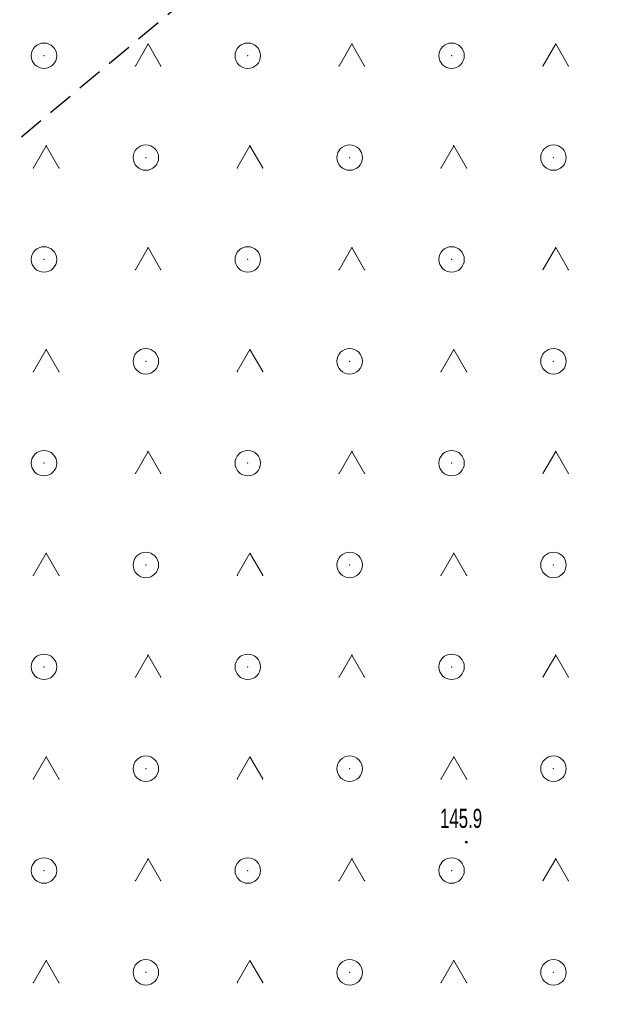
# Model space of a CAD drawing. Extents: x 6456700 to 6518119, y 5963420 to 5980059.
# Tile 243 of 256: x 6512430 to 6512454, y 5967290 to 5967329. Entities that reach past the tile are written whole.
import ezdxf
from ezdxf.enums import TextEntityAlignment as Align

# ---------------------------------------------------------------- set-up
doc = ezdxf.new("R2010")
doc.units = 0
doc.header["$MEASUREMENT"] = 0
doc.linetypes.add('L_0_04', pattern=[1.5, 1, -0.5])
doc.layers.get('0').update_dxf_attribs({"color": 2, "linetype": 'CONTINUOUS', "lineweight": 5})
for name, color, linetype, lineweight in [('9mm Kreska ciągła', 252, 'CONTINUOUS', 9), ('pikieta_naturalna', 7, 'CONTINUOUS', 18), ('pikieta_naturalna_Atr2', 7, 'CONTINUOUS', 18), ('teren_zalesiony', 7, 'CONTINUOUS', 18), ('Zakres', 7, 'CONTINUOUS', 18)]:
    doc.layers.add(name, color=color, linetype=linetype, lineweight=lineweight)
doc.styles.get("Standard").update_dxf_attribs({"font": 'txt', "width": 0.75})

# ---------------------------------------------------------------- blocks, each defined once
blk = doc.blocks.new('mdcp_nowa')
at = {"layer": 'pikieta_naturalna', "linetype": 'Continuous', "lineweight": 18}
blk.add_hatch(color=18, dxfattribs=at).paths.add_polyline_path([(6495178.73, 5983747.445, 1), (6495178.73, 5983747.535, 1)])
at = {"layer": 'pikieta_naturalna', "color": 7, "linetype": 'Continuous', "lineweight": 18}
blk.add_circle((6495178.73, 5983747.49), 0.045, dxfattribs=at)
at = {"layer": 'pikieta_naturalna'}
blk.add_point((6495178.73, 5983747.49), dxfattribs=at)
at = {"layer": 'teren_zalesiony', "color": 7, "linetype": 'Continuous', "lineweight": 18, "flags": 128}
for points in [[(6495165.743, 5983777.973), (6495166.243, 5983778.839)], [(6495166.243, 5983778.839), (6495166.743, 5983777.973)], [(6495173.743, 5983777.973), (6495174.243, 5983778.839)], [(6495174.243, 5983778.839), (6495174.743, 5983777.973)], [(6495181.743, 5983777.973), (6495182.243, 5983778.839)], [(6495182.243, 5983778.839), (6495182.743, 5983777.973)], [(6495161.743, 5983773.973), (6495162.243, 5983774.839)], [(6495162.243, 5983774.839), (6495162.743, 5983773.973)], [(6495169.743, 5983773.973), (6495170.243, 5983774.839)], [(6495170.243, 5983774.839), (6495170.743, 5983773.973)], [(6495177.743, 5983773.973), (6495178.243, 5983774.839)], [(6495178.243, 5983774.839), (6495178.743, 5983773.973)], [(6495165.743, 5983769.973), (6495166.243, 5983770.839)], [(6495166.243, 5983770.839), (6495166.743, 5983769.973)], [(6495173.743, 5983769.973), (6495174.243, 5983770.839)], [(6495174.243, 5983770.839), (6495174.743, 5983769.973)], [(6495181.743, 5983769.973), (6495182.243, 5983770.839)], [(6495182.243, 5983770.839), (6495182.743, 5983769.973)], [(6495161.743, 5983765.973), (6495162.243, 5983766.839)], [(6495162.243, 5983766.839), (6495162.743, 5983765.973)], [(6495169.743, 5983765.973), (6495170.243, 5983766.839)], [(6495170.243, 5983766.839), (6495170.743, 5983765.973)], [(6495177.743, 5983765.973), (6495178.243, 5983766.839)], [(6495178.243, 5983766.839), (6495178.743, 5983765.973)], [(6495165.743, 5983761.973), (6495166.243, 5983762.839)], [(6495166.243, 5983762.839), (6495166.743, 5983761.973)], [(6495173.743, 5983761.973), (6495174.243, 5983762.839)], [(6495174.243, 5983762.839), (6495174.743, 5983761.973)], [(6495181.743, 5983761.973), (6495182.243, 5983762.839)], [(6495182.243, 5983762.839), (6495182.743, 5983761.973)], [(6495161.743, 5983757.973), (6495162.243, 5983758.839)], [(6495162.243, 5983758.839), (6495162.743, 5983757.973)], [(6495169.743, 5983757.973), (6495170.243, 5983758.839)], [(6495170.243, 5983758.839), (6495170.743, 5983757.973)], [(6495177.743, 5983757.973), (6495178.243, 5983758.839)], [(6495178.243, 5983758.839), (6495178.743, 5983757.973)], [(6495165.743, 5983753.973), (6495166.243, 5983754.839)], [(6495166.243, 5983754.839), (6495166.743, 5983753.973)], [(6495173.743, 5983753.973), (6495174.243, 5983754.839)], [(6495174.243, 5983754.839), (6495174.743, 5983753.973)], [(6495181.743, 5983753.973), (6495182.243, 5983754.839)], [(6495182.243, 5983754.839), (6495182.743, 5983753.973)], [(6495161.743, 5983749.973), (6495162.243, 5983750.839)], [(6495162.243, 5983750.839), (6495162.743, 5983749.973)], [(6495169.743, 5983749.973), (6495170.243, 5983750.839)], [(6495170.243, 5983750.839), (6495170.743, 5983749.973)], [(6495177.743, 5983749.973), (6495178.243, 5983750.839)], [(6495178.243, 5983750.839), (6495178.743, 5983749.973)], [(6495165.743, 5983745.973), (6495166.243, 5983746.839)], [(6495166.243, 5983746.839), (6495166.743, 5983745.973)], [(6495173.743, 5983745.973), (6495174.243, 5983746.839)], [(6495174.243, 5983746.839), (6495174.743, 5983745.973)], [(6495181.743, 5983745.973), (6495182.243, 5983746.839)], [(6495182.243, 5983746.839), (6495182.743, 5983745.973)], [(6495161.743, 5983741.973), (6495162.243, 5983742.839)], [(6495162.243, 5983742.839), (6495162.743, 5983741.973)], [(6495169.743, 5983741.973), (6495170.243, 5983742.839)], [(6495170.243, 5983742.839), (6495170.743, 5983741.973)], [(6495177.743, 5983741.973), (6495178.243, 5983742.839)], [(6495178.243, 5983742.839), (6495178.743, 5983741.973)]]:
    blk.add_lwpolyline(points, dxfattribs=at)
at = {"layer": 'teren_zalesiony', "color": 7, "linetype": 'Continuous', "lineweight": 18}
for centre in [(6495162.156, 5983778.376), (6495170.156, 5983778.376), (6495178.156, 5983778.376), (6495166.156, 5983774.376), (6495174.156, 5983774.376), (6495182.156, 5983774.376), (6495162.156, 5983770.376), (6495170.156, 5983770.376), (6495178.156, 5983770.376), (6495166.156, 5983766.376), (6495174.156, 5983766.376), (6495182.156, 5983766.376), (6495162.156, 5983762.376), (6495170.156, 5983762.376), (6495178.156, 5983762.376), (6495166.156, 5983758.376), (6495174.156, 5983758.376), (6495182.156, 5983758.376), (6495162.156, 5983754.376), (6495170.156, 5983754.376), (6495178.156, 5983754.376), (6495166.156, 5983750.376), (6495174.156, 5983750.376), (6495182.156, 5983750.376), (6495162.156, 5983746.376), (6495170.156, 5983746.376), (6495178.156, 5983746.376), (6495166.156, 5983742.376), (6495174.156, 5983742.376), (6495182.156, 5983742.376)]:
    blk.add_circle(centre, 0.5, dxfattribs=at)
at = {"layer": 'teren_zalesiony'}
for p in [(6495166.243, 5983778.839), (6495166.243, 5983778.839), (6495174.243, 5983778.839), (6495174.243, 5983778.839), (6495182.243, 5983778.839), (6495182.243, 5983778.839), (6495162.156, 5983778.376), (6495170.156, 5983778.376), (6495178.156, 5983778.376), (6495165.743, 5983777.973), (6495166.743, 5983777.973), (6495173.743, 5983777.973), (6495174.743, 5983777.973), (6495181.743, 5983777.973), (6495182.743, 5983777.973), (6495162.243, 5983774.839), (6495162.243, 5983774.839), (6495170.243, 5983774.839), (6495170.243, 5983774.839), (6495178.243, 5983774.839), (6495178.243, 5983774.839), (6495166.156, 5983774.376), (6495174.156, 5983774.376), (6495182.156, 5983774.376), (6495161.743, 5983773.973), (6495162.743, 5983773.973), (6495169.743, 5983773.973), (6495170.743, 5983773.973), (6495177.743, 5983773.973), (6495178.743, 5983773.973), (6495166.243, 5983770.839), (6495166.243, 5983770.839), (6495174.243, 5983770.839), (6495174.243, 5983770.839), (6495182.243, 5983770.839), (6495182.243, 5983770.839), (6495162.156, 5983770.376), (6495170.156, 5983770.376), (6495178.156, 5983770.376), (6495165.743, 5983769.973), (6495166.743, 5983769.973), (6495173.743, 5983769.973), (6495174.743, 5983769.973), (6495181.743, 5983769.973), (6495182.743, 5983769.973), (6495162.243, 5983766.839), (6495162.243, 5983766.839), (6495170.243, 5983766.839), (6495170.243, 5983766.839), (6495178.243, 5983766.839), (6495178.243, 5983766.839), (6495166.156, 5983766.376), (6495174.156, 5983766.376), (6495182.156, 5983766.376), (6495161.743, 5983765.973), (6495162.743, 5983765.973), (6495169.743, 5983765.973), (6495170.743, 5983765.973), (6495177.743, 5983765.973), (6495178.743, 5983765.973), (6495166.243, 5983762.839), (6495166.243, 5983762.839), (6495174.243, 5983762.839), (6495174.243, 5983762.839), (6495182.243, 5983762.839), (6495182.243, 5983762.839), (6495162.156, 5983762.376), (6495170.156, 5983762.376), (6495178.156, 5983762.376), (6495165.743, 5983761.973), (6495166.743, 5983761.973), (6495173.743, 5983761.973), (6495174.743, 5983761.973), (6495181.743, 5983761.973), (6495182.743, 5983761.973), (6495162.243, 5983758.839), (6495162.243, 5983758.839), (6495170.243, 5983758.839), (6495170.243, 5983758.839), (6495178.243, 5983758.839), (6495178.243, 5983758.839), (6495166.156, 5983758.376), (6495174.156, 5983758.376), (6495182.156, 5983758.376), (6495161.743, 5983757.973), (6495162.743, 5983757.973), (6495169.743, 5983757.973), (6495170.743, 5983757.973), (6495177.743, 5983757.973), (6495178.743, 5983757.973), (6495166.243, 5983754.839), (6495166.243, 5983754.839), (6495174.243, 5983754.839), (6495174.243, 5983754.839), (6495182.243, 5983754.839), (6495182.243, 5983754.839), (6495162.156, 5983754.376), (6495170.156, 5983754.376), (6495178.156, 5983754.376), (6495165.743, 5983753.973), (6495166.743, 5983753.973), (6495173.743, 5983753.973), (6495174.743, 5983753.973), (6495181.743, 5983753.973), (6495182.743, 5983753.973), (6495162.243, 5983750.839), (6495162.243, 5983750.839), (6495170.243, 5983750.839), (6495170.243, 5983750.839), (6495178.243, 5983750.839), (6495178.243, 5983750.839), (6495166.156, 5983750.376), (6495174.156, 5983750.376), (6495182.156, 5983750.376), (6495161.743, 5983749.973), (6495162.743, 5983749.973), (6495169.743, 5983749.973), (6495170.743, 5983749.973), (6495177.743, 5983749.973), (6495178.743, 5983749.973), (6495166.243, 5983746.839), (6495166.243, 5983746.839), (6495174.243, 5983746.839), (6495174.243, 5983746.839), (6495182.243, 5983746.839), (6495182.243, 5983746.839), (6495162.156, 5983746.376), (6495170.156, 5983746.376), (6495178.156, 5983746.376), (6495165.743, 5983745.973), (6495166.743, 5983745.973), (6495173.743, 5983745.973), (6495174.743, 5983745.973), (6495181.743, 5983745.973), (6495182.743, 5983745.973), (6495162.243, 5983742.839), (6495162.243, 5983742.839), (6495170.243, 5983742.839), (6495170.243, 5983742.839), (6495178.243, 5983742.839), (6495178.243, 5983742.839), (6495166.156, 5983742.376), (6495174.156, 5983742.376), (6495182.156, 5983742.376), (6495161.743, 5983741.973), (6495162.743, 5983741.973), (6495169.743, 5983741.973), (6495170.743, 5983741.973), (6495177.743, 5983741.973), (6495178.743, 5983741.973)]:
    blk.add_point(p, dxfattribs=at)
at = {"layer": 'Zakres', "linetype": 'L_0_04', "lineweight": 25, "flags": 128}
blk.add_lwpolyline([(6495113.77, 5985050.22), (6495121.12, 5984877.07), (6495125.76, 5984757.87), (6495129.89, 5984649.81), (6495141.08, 5984611.3), (6495145.77, 5984544.53), (6495147.36, 5984487.27), (6495157.22, 5984392.07), (6495162.95, 5984387.45), (6495180.24, 5984384.16), (6495229.5, 5984386.61), (6495251.65, 5984373.41), (6495258.77, 5984357.12), (6495255.44, 5984330.44), (6495250.77, 5984304.39), (6495252.21, 5984282.78), (6495255.46, 5984256.45), (6495254.94, 5984238.25), (6495266.4, 5984211), (6495277.24, 5984182.33), (6495294.2, 5984133.19), (6495300.94, 5984095.37), (6495313.24, 5984037.69), (6495317.44, 5983978.18), (6495300.35, 5983922.18), (6495282.35, 5983883.38), (6495266.21, 5983862.23), (6495242.03, 5983839.67), (6495211.11, 5983816.86), (6495158.26, 5983772.66), (6495130.6, 5983651.16), (6495116.31, 5983543.43), (6495129.51, 5983346.73), (6495134.58, 5983264.71), (6495139.64, 5983186.97), (6495193.25, 5983077.94), (6495199.2, 5983041.97), (6495206.23, 5983026), (6495208.96, 5983004.88), (6495202.27, 5982979.48), (6495202.42, 5982950.13), (6495209.35, 5982897.38), (6495215.97, 5982850.34), (6495228.6, 5982809.97), (6495226.85, 5982778.82), (6495225.04, 5982750.56), (6495220.26, 5982723.37), (6495226.54, 5982679.97), (6495206.06, 5982669.48), (6495192.68, 5982657.71), (6495184.57, 5982648.65), (6495174.78, 5982624.58), (6495164.23, 5982604.61), (6495150.7, 5982588.3), (6495137.69, 5982582.43), (6495118.26, 5982573.75), (6495100.35, 5982558.42), (6495090.36, 5982544.99), (6495075.87, 5982519.06), (6495060.83, 5982499.68), (6495049.41, 5982485.49), (6495035.07, 5982459.7), (6495006.7, 5982406.64), (6494980.89, 5982351.84), (6494944.35, 5982293.29), (6494925.72, 5982250.11), (6494905.2, 5982190.37), (6494898.43, 5982153.5), (6494879.51, 5982063.89), (6494864.14, 5981992.66), (6494816.93, 5981768.61), (6494777.79, 5981577.7), (6494739.84, 5981394.72), (6494718.65, 5981297.89), (6494716.45, 5981237.31), (6494738.62, 5981208.21), (6494776.48, 5981173.06), (6494817.16, 5981137.44), (6494847.63, 5981109.8), (6494877.39, 5981077.08), (6494912.75, 5981030.55), (6494916.06, 5981014.71), (6494903.86, 5980957.01), (6494916.13, 5980953.51), (6494892.32, 5980927.59), (6494850.7, 5980858.8), (6494806.81, 5980779.89), (6494785.1, 5980753.49), (6494715.22, 5980723.29), (6494679.96, 5980686.78), (6494651.35, 5980651.29), (6494549.14, 5980683.24), (6494511.84, 5980659.66), (6494443.61, 5980630.33), (6494428.78, 5980598.6), (6494431.58, 5980579.46), (6494420.56, 5980549.76), (6494416.45, 5980528.2), (6494403.86, 5980507.16), (6494388.89, 5980482.96), (6494365.32, 5980407.99), (6494335.67, 5980315.15), (6494332.29, 5980297.41), (6494335.1, 5980278.18), (6494347.25, 5980254.84), (6494336.79, 5980250.09), (6494300.04, 5980271.34), (6494320.8, 5980301.43), (6494336.81, 5980349.17), (6494344.85, 5980380.92), (6494360.85, 5980437.13), (6494374.18, 5980476.38), (6494386.14, 5980498.84), (6494403.02, 5980528.52), (6494411.33, 5980563.19), (6494420.84, 5980586.25), (6494420.25, 5980601.11), (6494434.95, 5980635.94), (6494446.75, 5980644.99), (6494465.77, 5980647.27), (6494513.02, 5980669.46), (6494507.85, 5980679.68), (6494547.89, 5980705.83), (6494570.06, 5980691.34), (6494636.17, 5980669.05), (6494706.14, 5980756.86), (6494742.78, 5980772.58), (6494798.53, 5980814.27), (6494826.12, 5980867.97), (6494849.57, 5980908.6), (6494845.35, 5980942.01), (6494853.94, 5980970.83), (6494891.08, 5980960.54), (6494890.11, 5980965.73), (6494903.94, 5981025.69), (6494869.98, 5981070.3), (6494770.97, 5981160.58), (6494728.18, 5981200.64), (6494706.13, 5981229.56), (6494707.94, 5981299.75), (6494728.84, 5981398.1), (6494767.06, 5981580.19), (6494806.17, 5981770.55), (6494854.36, 5981994.76), (6494869.73, 5982065.97), (6494888.61, 5982155.44), (6494891.67, 5982173.95), (6494895.82, 5982197.45), (6494916.38, 5982253.72), (6494935.47, 5982297.95), (6494954.97, 5982331.67), (6494972.09, 5982356.64), (6494997.76, 5982411.14), (6495026.29, 5982464.48), (6495041.09, 5982491.09), (6495052.99, 5982505.88), (6495067.51, 5982524.6), (6495081.94, 5982550.43), (6495092.99, 5982565.28), (6495112.86, 5982582.29), (6495133.59, 5982591.55), (6495144.48, 5982596.46), (6495155.87, 5982610.19), (6495165.7, 5982628.8), (6495175.96, 5982654.03), (6495185.62, 5982664.83), (6495200.4, 5982677.82), (6495212.49, 5982688.04), (6495209.64, 5982723.43), (6495215.22, 5982750.57), (6495216.87, 5982779.54), (6495218.31, 5982809.31), (6495206.86, 5982847.92), (6495199.44, 5982894.74), (6495192.11, 5982948.71), (6495190.16, 5982979.24), (6495183.47, 5983075.16), (6495129.79, 5983184.34), (6495124.6, 5983264.07), (6495119.53, 5983346.09), (6495106.27, 5983543.75), (6495120.74, 5983652.9), (6495148.75, 5983779.42), (6495204.15, 5983826.04), (6495273.41, 5983889.36), (6495288.53, 5983927.42), (6495300.83, 5983964.69), (6495303.91, 5983980.14), (6495301.32, 5984039.55), (6495291.1, 5984093.63), (6495284.5, 5984130.67), (6495267.84, 5984178.93), (6495257.12, 5984207.3), (6495244.96, 5984236.19), (6495244.79, 5984255.42), (6495242.25, 5984281.97), (6495240.71, 5984304.95), (6495245.55, 5984331.94), (6495248.51, 5984355.64), (6495243.77, 5984366.47), (6495226.98, 5984376.47), (6495179.54, 5984374.12), (6495158.61, 5984378.09), (6495147.7, 5984386.91), (6495137.38, 5984486.61), (6495135.78, 5984544.04), (6495131.18, 5984609.54), (6495119.95, 5984648.2), (6495115.76, 5984757.49), (6495111.12, 5984876.67), (6495103.73, 5985050.93), (6495109.36, 5985081.73), (6495120.41, 5985085.88)], close=True, dxfattribs=at)
at = {"layer": 'pikieta_naturalna_Atr2', "color": 7, "lineweight": 15, "width": 0.66}
blk.add_text('145.9', height=0.75, dxfattribs=at).set_placement((6495177.7, 5983748.8), align=Align.TOP_LEFT)

msp = doc.modelspace()

# ---------------------------------------------------------------- block references
at = {"linetype": 'ByBlock'}
msp.add_blockref('mdcp_nowa', (17268.786, -16450.998), dxfattribs=at)

# ---------------------------------------------------------------- next in the draw order: hatches: boundary and pattern name
at = {"layer": '9mm Kreska ciągła'}
h = msp.add_hatch(dxfattribs=at)
h.set_pattern_fill('SAND_AND_LIME', color=4, scale=0.1)
h.set_pattern_definition([(37.5, (6512162.38958, 5966557.36103), (-0.006803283, 0.208096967), [0, -0.16416, 0, -0.1836, 0, -0.1755]), (7.5, (6512162.38958, 5966557.36103), (0.191135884, 0.304791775), [0, -0.08856, 0, -0.14796, 0, -0.0567]), (327.5, (6512162.25674, 5966557.36103), (0.33632732, 0.000611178), [0, -0.054, 0, -0.1944, 0, -0.2538]), (317.5, (6512162.25674, 5966557.36103), (0.324661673, 0.09478896), [0, -0.027, 0, -0.12744, 0, -0.1458])])
edge = h.paths.add_edge_path()
edge.add_arc((6512516.367, 5967810.283), 3, 311.5869, 347.3062, ccw=False)
edge.add_arc((6512523.503, 5967802.242), 7.75, 131.5869, 180.7804)
edge.add_line((6512515.753, 5967802.137), (6512515.839, 5967795.832))
edge.add_arc((6512568.134, 5967796.544), 52.3, 180.7804, 202.2888)
edge.add_line((6512519.742, 5967776.708), (6512533.586, 5967742.935))
edge.add_arc((6512443.186, 5967705.88), 97.7, 19.24547, 22.28878, ccw=False)
edge.add_line((6512535.426, 5967738.083), (6512551.885, 5967690.939))
edge.add_arc((6512459.645, 5967658.735), 97.7, 10.33082, 19.24547, ccw=False)
edge.add_line((6512555.761, 5967676.256), (6512567.725, 5967610.623))
edge.add_arc((6512717.556, 5967637.935), 152.3, 190.33082, 193.90778)
edge.add_line((6512569.721, 5967601.328), (6512572.468, 5967590.235))
edge.add_arc((6512477.632, 5967566.752), 97.7, 359.59588, 373.90778, ccw=False)
edge.add_line((6512575.33, 5967566.063), (6512575.106, 5967534.367))
edge.add_arc((6512497.408, 5967534.915), 77.7, 343.87223, 359.59588, ccw=False)
edge.add_line((6512572.05, 5967513.331), (6512569.54, 5967504.651))
edge.add_arc((6512475.685, 5967531.79), 97.7, 339.08524, 343.87223, ccw=False)
edge.add_line((6512566.948, 5967496.914), (6512545.985, 5967442.059))
edge.add_arc((6512524.78, 5967450.162), 22.7, 313.2875, 339.0852, ccw=False)
edge.add_line((6512540.345, 5967433.638), (6512504.063, 5967399.463))
edge.add_line((6512504.063, 5967399.463), (6512490.766, 5967386.938))
edge.add_arc((6512149.514, 5967749.225), 497.7, 309.16671, 313.28749, ccw=False)
edge.add_line((6512463.851, 5967363.353), (6512423.112, 5967330.167))
edge.add_arc((6512437.196, 5967312.877), 22.3, 129.1667, 169.6812)
edge.add_line((6512415.257, 5967316.872), (6512407.758, 5967275.686))
edge.add_arc((6511918.108, 5967364.836), 497.7, 347.25294, 349.68124, ccw=False)
edge.add_line((6512403.541, 5967255.02), (6512392.372, 5967205.646))
edge.add_arc((6512443.383, 5967194.106), 52.3, 167.2529, 172.4126)
edge.add_line((6512391.541, 5967201.011), (6512377.704, 5967097.137))
edge.add_arc((6512429.546, 5967090.232), 52.3, 172.4126, 183.9445)
edge.add_line((6512377.37, 5967086.634), (6512388.786, 5966921.07))
edge.add_arc((6510894.634, 5966818.042), 1497.7, 3.606413, 3.944541, ccw=False)
edge.add_line((6512389.368, 5966912.251), (6512395.777, 5966810.575))
edge.add_arc((6510402.033, 5966684.915), 1997.7, 2.742456, 3.606413, ccw=False)
edge.add_line((6512397.445, 5966780.498), (6512399.171, 5966744.457))
edge.add_arc((6512436.429, 5966746.242), 37.3, 182.7425, 206.0885)
edge.add_line((6512402.929, 5966729.839), (6512452.864, 5966627.857))
edge.add_arc((6512432.477, 5966617.874), 22.7, 6.2671, 26.0885, ccw=False)
edge.add_line((6512455.041, 5966620.352), (6512460.451, 5966571.093))
edge.add_arc((6515444.811, 5966898.838), 3002.303, 186.267142, 186.338012)
edge.add_line((6512460.859, 5966567.402), (6512461.669, 5966560.109))
edge.add_line((6512461.669, 5966560.109), (6512460.465, 5966557.361))
edge.add_line((6512460.465, 5966557.361), (6512465.434, 5966557.916))
edge.add_line((6512465.434, 5966557.916), (6512464.337, 5966567.789))
edge.add_arc((6515444.811, 5966898.838), 2998.803, 186.267142, 186.338012, ccw=False)
edge.add_line((6512463.93, 5966571.475), (6512458.52, 5966620.734))
edge.add_arc((6512432.477, 5966617.874), 26.2, 6.2671, 26.0885)
edge.add_line((6512456.008, 5966629.396), (6512406.072, 5966731.378))
edge.add_arc((6512436.429, 5966746.242), 33.8, 182.7425, 206.0885, ccw=False)
edge.add_line((6512402.667, 5966744.625), (6512400.941, 5966780.666))
edge.add_arc((6510402.033, 5966684.915), 2001.2, 2.742456, 3.606413)
edge.add_line((6512399.27, 5966810.795), (6512392.862, 5966912.471))
edge.add_arc((6510894.634, 5966818.042), 1501.2, 3.606413, 3.944541)
edge.add_line((6512392.278, 5966921.311), (6512380.862, 5967086.875))
edge.add_arc((6512429.546, 5967090.232), 48.8, 172.4126, 183.9445, ccw=False)
edge.add_line((6512381.174, 5967096.675), (6512395.01, 5967200.549))
edge.add_arc((6512443.383, 5967194.106), 48.8, 167.2529, 172.4126, ccw=False)
edge.add_line((6512395.786, 5967204.873), (6512406.955, 5967254.247))
edge.add_arc((6511918.108, 5967364.836), 501.2, 347.25294, 349.68124)
edge.add_line((6512411.202, 5967275.059), (6512418.7, 5967316.245))
edge.add_arc((6512437.196, 5967312.877), 18.8, 129.1667, 169.6812, ccw=False)
edge.add_line((6512425.323, 5967327.453), (6512466.061, 5967360.639))
edge.add_arc((6512149.514, 5967749.225), 501.2, 309.16671, 313.28749)
edge.add_line((6512493.166, 5967384.391), (6512506.462, 5967396.915))
edge.add_line((6512506.462, 5967396.915), (6512542.744, 5967431.09))
edge.add_arc((6512524.78, 5967450.162), 26.2, 313.2875, 339.0852)
edge.add_line((6512549.254, 5967440.809), (6512570.217, 5967495.664))
edge.add_arc((6512475.685, 5967531.79), 101.2, 339.08524, 343.87223)
edge.add_line((6512572.902, 5967503.679), (6512575.412, 5967512.359))
edge.add_arc((6512497.408, 5967534.915), 81.2, 343.87223, 359.59588)
edge.add_line((6512578.606, 5967534.342), (6512578.829, 5967566.038))
edge.add_arc((6512477.632, 5967566.752), 101.2, 359.59588, 373.90778)
edge.add_line((6512575.865, 5967591.076), (6512573.118, 5967602.169))
edge.add_arc((6512717.556, 5967637.935), 148.8, 190.33082, 193.90778, ccw=False)
edge.add_line((6512571.168, 5967611.25), (6512559.204, 5967676.884))
edge.add_arc((6512459.645, 5967658.735), 101.2, 10.33082, 19.24547)
edge.add_line((6512555.189, 5967692.092), (6512538.73, 5967739.237))
edge.add_arc((6512443.186, 5967705.88), 101.2, 19.24547, 22.28878)
edge.add_line((6512536.824, 5967744.262), (6512522.98, 5967778.036))
edge.add_arc((6512568.134, 5967796.544), 48.8, 180.7804, 202.2888, ccw=False)
edge.add_line((6512519.339, 5967795.88), (6512519.305, 5967798.372))
edge.add_arc((6512522.305, 5967798.413), 3, 27.7369, 180.7804, ccw=False)
edge.add_line((6512524.96, 5967799.809), (6512519.294, 5967809.624))

doc.saveas('drawing.dxf')
